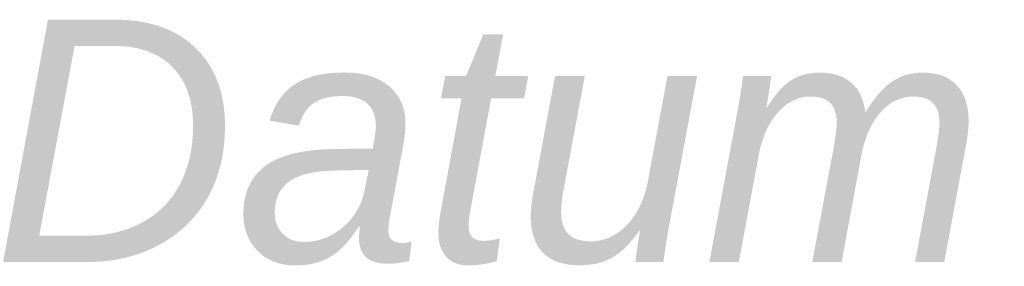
# Model space of a CAD drawing. Header units: millimetres. Extents: x -237800 to -118900, y -84100 to 8992.
# Tile 12 of 30: x -125775 to -125045, y -81853 to -81670. Entities that reach past the tile are written whole.
import ezdxf

# ---------------------------------------------------------------- set-up
doc = ezdxf.new("R2010")
doc.units = ezdxf.units.MM
doc.layers.add('RVB_ALG_TEKENBLAD_ALGEMEEN', color=2, linetype='Continuous')
doc.styles.add('RVB_ALG 01.8mm_IT', font='ariali.ttf', dxfattribs={"height": 1.8})
doc.styles.add('RVB_ALG 01.8mm_RE', font='arial.ttf', dxfattribs={"height": 1.8})
doc.styles.add('RVB_ALG 02.5mm_RE', font='arial.ttf', dxfattribs={"height": 2.5})

# ---------------------------------------------------------------- blocks, each defined once
blk = doc.blocks.new('*U297')
at = {"color": 1, "linetype": 'Continuous', "lineweight": 18, "transparency": 16777216, "style": 'RVB_ALG 01.8mm_IT'}
blk.add_text('Datum', height=1.8, dxfattribs=at).set_placement((-69, 22.5))
at = {"color": 2, "linetype": 'Continuous', "lineweight": 25, "transparency": 16777216, "style": 'RVB_ALG 02.5mm_RE'}
for tag, p in [('RVB_PROJNAAM', (-169, 44)), ('RVB_PROJLOC', (-169, 39.5)), ('RVB_SPEC1', (-169, 35)), ('RVB_SPEC2', (-169, 30.5)), ('RVB_SPEC3', (-169, 26)), ('RVB_DOCUMENTCODE', (-169, 14.5)), ('RVB_DISC', (-37, 14.5))]:
    blk.add_attdef(tag, p, '', height=2.5, dxfattribs=at)
at = {"color": 2, "linetype": 'Continuous', "lineweight": 25, "transparency": 16777216, "style": 'RVB_ALG 02.5mm_RE', "flags": 1}
for tag, p in [('RVB_SPEC4', (-109, 30.5)), ('RVB_SPEC5', (-109, 26))]:
    blk.add_attdef(tag, p, '', height=2.5, dxfattribs=at)
at = {"color": 1, "linetype": 'Continuous', "lineweight": 18, "transparency": 16777216, "style": 'RVB_ALG 01.8mm_RE'}
for tag, p in [('RVB_OBJNR', (-189, 19)), ('RVB_GEBNR', (-174, 19)), ('RVB_BESTNR', (-159, 19)), ('RVB_PROJNR', (-139, 19)), ('RVB_FASE', (-114, 19)), ('RVB_CONTROLE', (-84, 19)), ('RVB_VERSIE', (-54, 19)), ('RVB_SCHAAL', (-39, 19)), ('RVB_FORM', (-24, 19)), ('RVB_AUTEUR', (-99, 19)), ('RVB_DATUM', (-69, 19)), ('RVB_DISC1', (-19.5, 14.5))]:
    blk.add_attdef(tag, p, '', height=1.8, dxfattribs=at)
at = {"color": 200, "linetype": 'Continuous', "style": 'RVB_ALG 02.5mm_RE', "flags": 1}
for tag, p in [('RVB_ICODE', (-84, 14.5)), ('RVB_BOUWLAAG', (-67.5, 14.5))]:
    blk.add_attdef(tag, p, '', height=2.5, dxfattribs=at)

msp = doc.modelspace()

# ---------------------------------------------------------------- block references
at = {"layer": 'RVB_ALG_TEKENBLAD_ALGEMEEN', "xscale": 100, "yscale": 100, "zscale": 100}
msp.add_blockref('*U297', (-118900, -84100), dxfattribs=at)

doc.saveas('drawing.dxf')
